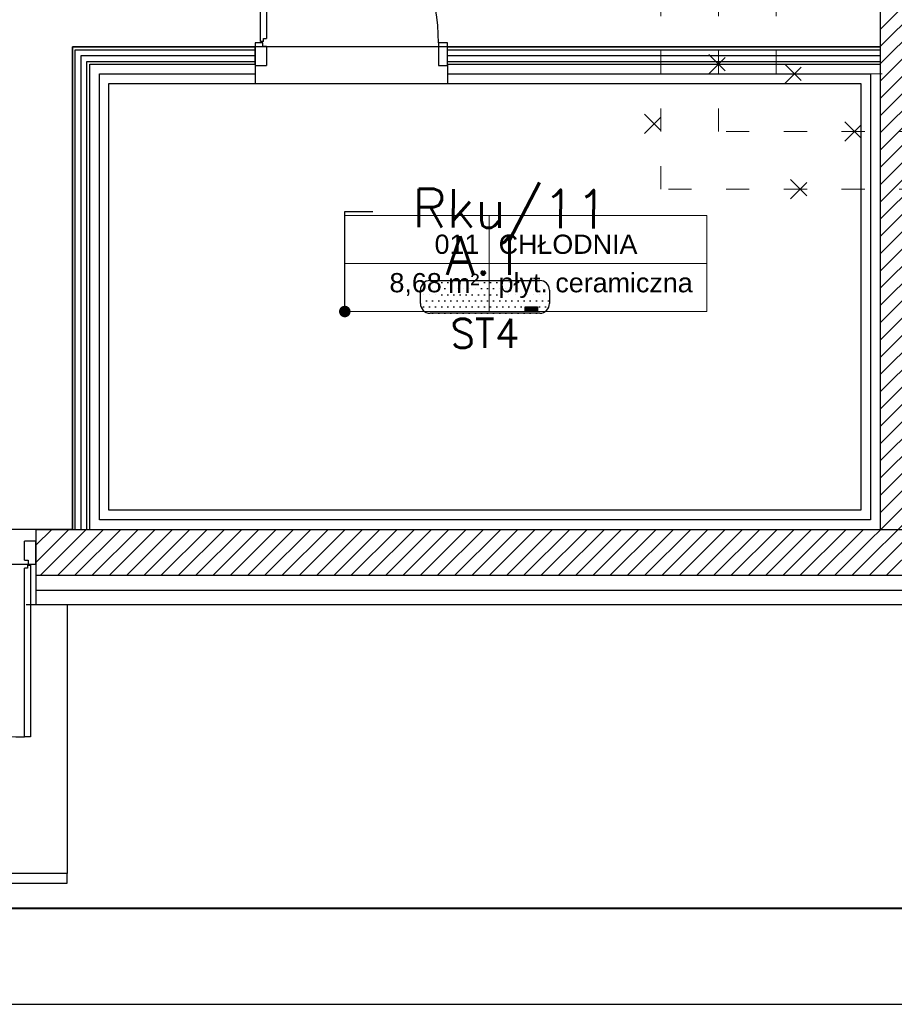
# Model space of a CAD drawing. Header units: millimetres. Extents: x 22250 to 51280, y -5012 to 7692.
# Tile 77 of 183: x 39065 to 39520, y 1531 to 2043. Entities that reach past the tile are written whole.
import ezdxf
from ezdxf import colors
from ezdxf.entities.mleader import LeaderData, LeaderLine
from ezdxf.enums import TextEntityAlignment as Align
from ezdxf.math import Vec2, Vec3

# ---------------------------------------------------------------- set-up
doc = ezdxf.new("R2010")
doc.units = ezdxf.units.MM
doc.linetypes.add('ACAD_ISO03W100', pattern=[30, 12, -18])
for name, color, linetype in [('_BI_LOGO', 140, 'Continuous'), ('_BI_OSW_OPIS', 140, 'Continuous'), ('_BI_OSW_OPRAWY', 140, 'Continuous'), ('E_podklad', 252, 'Continuous')]:
    doc.layers.add(name, color=color, linetype=linetype)
doc.layers.add('A_OPISY', color=40, linetype='Continuous', lineweight=9)
doc.layers.add('E_Obwody', color=3, linetype='Continuous', lineweight=13)
doc.styles.add('ARIAL', font='arial.ttf')
doc.styles.add('romans', font='romans.shx')
doc.styles.get("Standard").update_dxf_attribs({"font": 'arial.ttf'})
doc.linetypes.add('BATTING', pattern='A,0.0001,-0.1,[134,ltypeshp.shx,S=0.1,R=0,X=-0.1,Y=0],-0.2,[134,ltypeshp.shx,S=0.1,R=180,X=0.1,Y=0],-0.1', length=0.4001)

# ---------------------------------------------------------------- blocks, each defined once
blk = doc.blocks.new('*U219')
at = {"lineweight": 5}
for p, q in [((-75, -25), (-75, 25)), ((-75, 25), (0, 25)), ((0, 0), (0, 25)), ((0, 25), (113.29, 25)), ((113.29, 25), (113.29, -25)), ((-75, -25), (0, -25)), ((113.29, -25), (0, -25))]:
    blk.add_line(p, q, dxfattribs=at)
at = {"lineweight": 5, "ltscale": 18.5}
for p, q in [((0, 25), (0, -25)), ((-75, 0), (113.29, 0))]:
    blk.add_line(p, q, dxfattribs=at)
at = {"lineweight": 5, "ltscale": 18.5, "insert": (-5, -10.38), "char_height": 10, "attachment_point": 6, "style": 'ARIAL'}
blk.add_mtext('\\A1;m²', dxfattribs=at)
at = {"lineweight": 5, "style": 'ARIAL'}
blk.add_attdef('1NR', text='', height=10, dxfattribs=at).set_placement((-5, 5), align=Align.RIGHT)
blk.add_attdef('2POM', (5, 5), '', height=10, dxfattribs=at)
blk.add_attdef('4PL2', text='', height=10, dxfattribs=at).set_placement((-24.57, -5), align=Align.TOP_RIGHT)
blk.add_attdef('3POS', text='', height=10, dxfattribs=at).set_placement((5, -5), align=Align.TOP_LEFT)
blk = doc.blocks.new('_Dot')
at = {"color": 0, "linetype": 'ByBlock', "lineweight": -2}
blk.add_line((-0.5, 0), (-1, 0), dxfattribs=at)
at = {"color": 0, "linetype": 'ByBlock', "const_width": 0.5}
blk.add_lwpolyline([(-0.25, 0, 1), (0.25, 0, 1)], format="xyb", close=True, dxfattribs=at)
blk = doc.blocks.new('ROZBIÓRKI_DOM')
at = {"layer": 'A_OPISY', "color": 22, "linetype": 'ACAD_ISO03W100', "true_color": 0xe22908}
for p, q in [((19086.15, 7580.89), (19096.15, 7570.89)), ((19086.15, 7570.89), (19096.15, 7580.89)), ((19125.65, 7575.89), (19135.65, 7565.89)), ((19125.65, 7565.89), (19135.65, 7575.89)), ((19052.65, 7549.85), (19062.65, 7539.85)), ((19052.65, 7539.85), (19062.65, 7549.85)), ((19156.8, 7545.89), (19166.8, 7535.89)), ((19156.8, 7535.89), (19166.8, 7545.89)), ((19128.49, 7515.89), (19138.49, 7505.89)), ((19128.49, 7505.89), (19138.49, 7515.89))]:
    blk.add_line(p, q, dxfattribs=at)
for points in [[(19347.15, 7510.89), (19061.15, 7510.89), (19061.15, 7724.89)], [(19347.15, 7540.89), (19091.15, 7540.89), (19091.15, 7724.89)], [(19566.15, 7570.89), (19121.15, 7570.89), (19121.15, 7724.89)]]:
    blk.add_lwpolyline(points, dxfattribs=at)
blk = doc.blocks.new('*U967')
blk.add_lwpolyline([(-71, 0), (0, 0), (0, 42), (-71, 42)], close=True)
at = {"lineweight": 40}
blk.add_lwpolyline([(-68, 1), (-1, 1), (-1, 41), (-68, 41)], close=True, dxfattribs=at)
blk = doc.blocks.new('BI_LOGO')
at = {"layer": '_BI_LOGO', "linetype": 'Continuous'}
for p, q in [((0, 2.16), (6.37, 2.16)), ((0, 0), (0, 2.16)), ((6.37, 0), (0, 0)), ((0.17, 0.57), (0.17, 1.93)), ((0.17, 1.93), (0.75, 1.93)), ((0.76, 0.57), (0.17, 0.57)), ((0.45, 1.67), (0.82, 1.67)), ((0.45, 1.39), (0.45, 1.67)), ((0.82, 1.39), (0.45, 1.39)), ((0.45, 1.16), (0.84, 1.16)), ((0.45, 0.81), (0.45, 1.16)), ((0.84, 0.81), (0.45, 0.81)), ((0.75, 1.93), (0.8, 1.93)), ((0.81, 0.57), (0.76, 0.57)), ((0.8, 1.93), (0.84, 1.92)), ((0.86, 0.57), (0.81, 0.57)), ((0.82, 1.67), (0.85, 1.67)), ((0.85, 1.4), (0.82, 1.39)), ((0.84, 1.92), (0.89, 1.92)), ((0.84, 1.16), (0.87, 1.16)), ((0.87, 0.82), (0.84, 0.81)), ((0.85, 1.67), (0.88, 1.66)), ((0.88, 1.4), (0.85, 1.4)), ((0.9, 0.57), (0.86, 0.57)), ((0.87, 1.16), (0.9, 1.15)), ((0.9, 0.82), (0.87, 0.82)), ((0.88, 1.66), (0.9, 1.65)), ((0.9, 1.42), (0.88, 1.4)), ((0.89, 1.92), (0.93, 1.91)), ((0.9, 1.65), (0.92, 1.63)), ((0.92, 1.43), (0.9, 1.42)), ((0.9, 1.15), (0.92, 1.13)), ((0.93, 0.84), (0.9, 0.82)), ((0.94, 0.58), (0.9, 0.57)), ((0.92, 1.63), (0.94, 1.61)), ((0.94, 1.45), (0.92, 1.43)), ((0.92, 1.13), (0.95, 1.12)), ((0.93, 1.91), (0.97, 1.91)), ((0.95, 0.85), (0.93, 0.84)), ((0.94, 1.61), (0.95, 1.59)), ((0.95, 1.47), (0.94, 1.45)), ((0.98, 0.59), (0.94, 0.58)), ((0.95, 1.59), (0.96, 1.57)), ((0.96, 1.5), (0.95, 1.47)), ((0.95, 1.12), (0.96, 1.1)), ((0.96, 0.87), (0.95, 0.85)), ((0.96, 1.57), (0.96, 1.54)), ((0.96, 1.54), (0.96, 1.52)), ((0.96, 1.52), (0.96, 1.5)), ((0.96, 1.1), (0.98, 1.08)), ((0.98, 0.89), (0.96, 0.87)), ((0.97, 1.91), (1, 1.9)), ((0.98, 1.08), (0.99, 1.05)), ((0.99, 0.92), (0.98, 0.89)), ((1.04, 0.61), (0.98, 0.59)), ((0.99, 1.05), (0.99, 1.03)), ((0.99, 1.03), (1, 1)), ((1, 0.94), (0.99, 0.92)), ((1, 1.9), (1.06, 1.88)), ((1, 1), (1, 0.97)), ((1, 0.97), (1, 0.94)), ((1.09, 0.63), (1.04, 0.61)), ((1.06, 1.88), (1.1, 1.86)), ((1.11, 1.31), (1.08, 1.29)), ((1.08, 1.29), (1.13, 1.27)), ((1.14, 0.66), (1.09, 0.63)), ((1.1, 1.86), (1.14, 1.83)), ((1.13, 1.33), (1.11, 1.31)), ((1.16, 1.36), (1.13, 1.33)), ((1.13, 1.27), (1.17, 1.25)), ((1.14, 1.83), (1.18, 1.79)), ((1.18, 0.69), (1.14, 0.66)), ((1.18, 1.39), (1.16, 1.36)), ((1.17, 1.25), (1.2, 1.22)), ((1.18, 1.79), (1.2, 1.76)), ((1.2, 1.43), (1.18, 1.39)), ((1.22, 0.74), (1.18, 0.69)), ((1.2, 1.76), (1.22, 1.72)), ((1.22, 1.46), (1.2, 1.43)), ((1.2, 1.22), (1.23, 1.18)), ((1.22, 1.72), (1.23, 1.68)), ((1.23, 1.5), (1.22, 1.46)), ((1.25, 0.79), (1.22, 0.74)), ((1.23, 1.68), (1.24, 1.64)), ((1.24, 1.54), (1.23, 1.5)), ((1.23, 1.18), (1.25, 1.13)), ((1.24, 1.64), (1.24, 1.59)), ((1.24, 1.59), (1.24, 1.54)), ((1.25, 1.13), (1.27, 1.1)), ((1.26, 0.83), (1.25, 0.79)), ((1.27, 0.87), (1.26, 0.83)), ((1.27, 1.15), (1.28, 1.19)), ((1.27, 1.1), (1.27, 1.15)), ((1.27, 1.05), (1.27, 1.1)), ((1.27, 1.01), (1.27, 1.05)), ((1.27, 0.96), (1.27, 1.01)), ((1.28, 0.91), (1.27, 0.96)), ((1.28, 0.91), (1.27, 0.87)), ((1.28, 1.19), (1.29, 1.23)), ((1.29, 0.88), (1.28, 0.91)), ((1.29, 1.23), (1.3, 1.27)), ((1.3, 0.84), (1.29, 0.88)), ((1.3, 1.27), (1.32, 1.32)), ((1.31, 0.81), (1.3, 0.84)), ((1.33, 0.77), (1.31, 0.81)), ((1.32, 1.32), (1.35, 1.37)), ((1.35, 0.73), (1.33, 0.77)), ((1.35, 1.37), (1.37, 1.41)), ((1.38, 0.7), (1.35, 0.73)), ((1.37, 1.41), (1.4, 1.44)), ((1.4, 0.67), (1.38, 0.7)), ((1.4, 1.44), (1.44, 1.48)), ((1.43, 0.64), (1.4, 0.67)), ((1.47, 0.62), (1.43, 0.64)), ((1.44, 1.48), (1.48, 1.51)), ((1.5, 0.59), (1.47, 0.62)), ((1.48, 1.51), (1.52, 1.54)), ((1.54, 0.58), (1.5, 0.59)), ((1.52, 1.54), (1.56, 1.56)), ((2.18, 0.99), (1.53, 0.98)), ((1.53, 0.98), (1.54, 0.93)), ((1.54, 0.93), (1.56, 0.88)), ((1.58, 0.56), (1.54, 0.58)), ((1.56, 1.56), (1.6, 1.57)), ((1.57, 1.22), (1.56, 1.17)), ((1.56, 1.17), (1.93, 1.17)), ((1.56, 0.88), (1.58, 0.83)), ((1.58, 1.27), (1.57, 1.22)), ((1.61, 1.31), (1.58, 1.27)), ((1.58, 0.83), (1.6, 0.8)), ((1.62, 0.55), (1.58, 0.56)), ((1.6, 1.57), (1.65, 1.58)), ((1.6, 0.8), (1.64, 0.77)), ((1.65, 1.34), (1.61, 1.31)), ((1.66, 0.54), (1.62, 0.55)), ((1.64, 0.77), (1.68, 0.76)), ((1.65, 1.58), (1.7, 1.59)), ((1.7, 1.36), (1.65, 1.34)), ((1.71, 0.53), (1.66, 0.54)), ((1.68, 0.76), (1.73, 0.75)), ((1.7, 1.59), (1.75, 1.59)), ((1.75, 1.36), (1.7, 1.36)), ((1.75, 0.53), (1.71, 0.53)), ((1.73, 0.75), (1.77, 0.75)), ((1.75, 1.59), (1.8, 1.59)), ((1.79, 1.35), (1.75, 1.36)), ((1.8, 0.53), (1.75, 0.53)), ((1.77, 0.75), (1.8, 0.76)), ((1.83, 1.33), (1.79, 1.35)), ((1.8, 1.59), (1.85, 1.58)), ((1.8, 0.76), (1.83, 0.77)), ((1.85, 0.54), (1.8, 0.53)), ((1.87, 1.3), (1.83, 1.33)), ((1.83, 0.77), (1.86, 0.79)), ((1.85, 1.58), (1.89, 1.57)), ((1.9, 0.55), (1.85, 0.54)), ((1.86, 0.79), (1.88, 0.81)), ((1.9, 1.26), (1.87, 1.3)), ((1.88, 0.81), (1.89, 0.83)), ((1.89, 1.57), (1.93, 1.56)), ((1.89, 0.83), (1.9, 0.86)), ((1.92, 1.22), (1.9, 1.26)), ((1.9, 0.86), (2.2, 0.86)), ((1.95, 0.56), (1.9, 0.55)), ((1.93, 1.17), (1.92, 1.22)), ((1.93, 1.56), (1.97, 1.54)), ((1.99, 0.59), (1.95, 0.56)), ((1.97, 1.54), (2.01, 1.51)), ((2.04, 0.61), (1.99, 0.59)), ((2.01, 1.51), (2.05, 1.49)), ((2.08, 0.64), (2.04, 0.61)), ((2.05, 1.49), (2.08, 1.45)), ((2.08, 1.45), (2.11, 1.42)), ((2.11, 0.68), (2.08, 0.64)), ((2.11, 1.42), (2.13, 1.38)), ((2.14, 0.72), (2.11, 0.68)), ((2.13, 1.38), (2.15, 1.34)), ((2.17, 0.76), (2.14, 0.72)), ((2.15, 1.34), (2.18, 1.29)), ((2.17, 1.06), (2.18, 1.11)), ((2.18, 0.99), (2.17, 1.06)), ((2.18, 0.8), (2.17, 0.76)), ((2.18, 1.29), (2.19, 1.25)), ((2.18, 1.15), (2.19, 1.19)), ((2.18, 1.11), (2.18, 1.15)), ((2.18, 0.96), (2.18, 0.99)), ((2.19, 0.91), (2.18, 0.96)), ((2.2, 0.86), (2.18, 0.8)), ((2.19, 1.24), (2.2, 1.28)), ((2.19, 1.25), (2.19, 1.24)), ((2.19, 1.19), (2.19, 1.24)), ((2.21, 0.86), (2.19, 0.91)), ((2.19, 0.46), (2.48, 0.46)), ((2.2, 0.4), (2.19, 0.46)), ((2.2, 1.28), (2.22, 1.32)), ((2.21, 0.36), (2.2, 0.4)), ((2.22, 0.81), (2.21, 0.86)), ((2.22, 0.33), (2.21, 0.36)), ((2.22, 1.32), (2.23, 1.37)), ((2.24, 0.77), (2.22, 0.81)), ((2.24, 0.32), (2.22, 0.33)), ((2.23, 1.37), (2.26, 1.41)), ((2.27, 0.73), (2.24, 0.77)), ((2.26, 0.29), (2.24, 0.32)), ((2.26, 1.41), (2.28, 1.45)), ((2.29, 0.26), (2.26, 0.29)), ((2.29, 0.7), (2.27, 0.73)), ((2.28, 1.45), (2.31, 1.48)), ((2.32, 0.66), (2.29, 0.7)), ((2.33, 0.23), (2.29, 0.26)), ((2.31, 1.48), (2.35, 1.51)), ((2.36, 0.63), (2.32, 0.66)), ((2.38, 0.21), (2.33, 0.23)), ((2.35, 1.51), (2.38, 1.54)), ((2.39, 0.61), (2.36, 0.63)), ((2.38, 1.54), (2.43, 1.56)), ((2.43, 0.18), (2.38, 0.21)), ((2.43, 0.59), (2.39, 0.61)), ((2.43, 1.56), (2.47, 1.57)), ((2.48, 0.58), (2.43, 0.59)), ((2.46, 0.17), (2.43, 0.18)), ((2.43, 0.18), (2.43, 0.18)), ((2.46, 1.15), (2.45, 1.1)), ((2.45, 1.1), (2.45, 1.05)), ((2.45, 1.05), (2.45, 1)), ((2.45, 1), (2.46, 0.96)), ((2.47, 1.19), (2.46, 1.15)), ((2.46, 0.96), (2.47, 0.92)), ((2.5, 0.16), (2.46, 0.17)), ((2.47, 1.57), (2.52, 1.58)), ((2.48, 1.22), (2.47, 1.19)), ((2.47, 0.92), (2.49, 0.88)), ((2.49, 1.26), (2.48, 1.22)), ((2.52, 0.57), (2.48, 0.58)), ((2.48, 0.46), (2.49, 0.43)), ((2.51, 1.28), (2.49, 1.26)), ((2.49, 0.88), (2.51, 0.85)), ((2.49, 0.43), (2.52, 0.41)), ((2.55, 0.16), (2.5, 0.16)), ((2.53, 1.31), (2.51, 1.28)), ((2.51, 0.85), (2.54, 0.83)), ((2.52, 1.58), (2.58, 1.58)), ((2.57, 0.57), (2.52, 0.57)), ((2.52, 0.41), (2.54, 0.38)), ((2.56, 1.32), (2.53, 1.31)), ((2.54, 0.83), (2.57, 0.8)), ((2.54, 0.38), (2.57, 0.37)), ((2.59, 0.16), (2.55, 0.16)), ((2.59, 1.34), (2.56, 1.32)), ((2.57, 0.8), (2.61, 0.79)), ((2.61, 0.57), (2.57, 0.57)), ((2.57, 0.37), (2.62, 0.37)), ((2.58, 1.58), (2.64, 1.58)), ((2.62, 1.34), (2.59, 1.34)), ((2.64, 0.15), (2.59, 0.16)), ((2.61, 0.79), (2.65, 0.79)), ((2.65, 0.57), (2.61, 0.57)), ((2.65, 1.35), (2.62, 1.34)), ((2.62, 0.37), (2.66, 0.37)), ((2.64, 1.58), (2.7, 1.57)), ((2.69, 0.15), (2.64, 0.15)), ((2.71, 1.34), (2.65, 1.35)), ((2.65, 0.79), (2.71, 0.79)), ((2.69, 0.58), (2.65, 0.57)), ((2.66, 0.37), (2.7, 0.37)), ((2.73, 0.59), (2.69, 0.58)), ((2.74, 0.16), (2.69, 0.15)), ((2.7, 1.57), (2.75, 1.55)), ((2.7, 0.37), (2.74, 0.38)), ((2.75, 1.33), (2.71, 1.34)), ((2.71, 0.79), (2.75, 0.81)), ((2.77, 0.6), (2.73, 0.59)), ((2.74, 0.38), (2.77, 0.39)), ((2.78, 0.16), (2.74, 0.16)), ((2.75, 1.55), (2.79, 1.52)), ((2.79, 1.3), (2.75, 1.33)), ((2.75, 0.81), (2.79, 0.83)), ((2.8, 0.62), (2.77, 0.6)), ((2.77, 0.39), (2.8, 0.41)), ((2.83, 0.17), (2.78, 0.16)), ((2.79, 1.52), (2.83, 1.49)), ((2.82, 1.27), (2.79, 1.3)), ((2.79, 0.83), (2.82, 0.87)), ((2.83, 0.64), (2.8, 0.62)), ((2.8, 0.41), (2.83, 0.43)), ((2.84, 1.22), (2.82, 1.27)), ((2.82, 0.87), (2.84, 0.91)), ((2.83, 1.49), (2.86, 1.44)), ((2.86, 0.67), (2.83, 0.64)), ((2.83, 0.43), (2.84, 0.46)), ((2.87, 0.18), (2.83, 0.17)), ((2.86, 1.17), (2.84, 1.22)), ((2.84, 0.91), (2.86, 0.96)), ((2.84, 0.46), (2.85, 0.5)), ((2.85, 0.5), (2.86, 0.54)), ((2.86, 1.44), (2.86, 1.56)), ((2.86, 1.56), (3.13, 1.56)), ((2.87, 1.12), (2.86, 1.17)), ((2.86, 0.96), (2.87, 1.01)), ((2.86, 0.58), (2.86, 0.67)), ((2.86, 0.54), (2.86, 0.58)), ((2.87, 1.06), (2.87, 1.12)), ((2.87, 1.01), (2.87, 1.06)), ((2.9, 0.19), (2.87, 0.18)), ((2.94, 0.2), (2.9, 0.19)), ((2.98, 0.23), (2.94, 0.2)), ((3.02, 0.26), (2.98, 0.23)), ((3.04, 0.29), (3.02, 0.26)), ((3.07, 0.33), (3.04, 0.29)), ((3.09, 0.38), (3.07, 0.33)), ((3.11, 0.43), (3.09, 0.38)), ((3.13, 0.49), (3.11, 0.43)), ((3.13, 1.56), (3.13, 0.72)), ((3.13, 0.72), (3.13, 0.67)), ((3.13, 0.67), (3.13, 0.62)), ((3.13, 0.62), (3.13, 0.58)), ((3.13, 0.58), (3.13, 0.53)), ((3.13, 0.53), (3.13, 0.49)), ((3.22, 0.55), (3.22, 1.9)), ((3.22, 1.9), (3.5, 1.9)), ((3.5, 0.55), (3.22, 0.55)), ((3.5, 1.9), (3.5, 1.46)), ((3.5, 1.46), (3.51, 1.49)), ((3.51, 1.22), (3.5, 1.18)), ((3.5, 1.18), (3.5, 1.13)), ((3.5, 1.13), (3.5, 1.08)), ((3.5, 1.08), (3.5, 0.55)), ((3.51, 1.49), (3.54, 1.51)), ((3.52, 1.25), (3.51, 1.22)), ((3.54, 1.28), (3.52, 1.25)), ((3.54, 1.51), (3.57, 1.53)), ((3.55, 1.3), (3.54, 1.28)), ((3.59, 1.33), (3.55, 1.3)), ((3.57, 1.53), (3.6, 1.55)), ((3.65, 1.35), (3.59, 1.33)), ((3.6, 1.55), (3.64, 1.56)), ((3.64, 1.56), (3.69, 1.58)), ((3.7, 1.36), (3.65, 1.35)), ((3.69, 1.58), (3.73, 1.58)), ((3.74, 1.35), (3.7, 1.36)), ((3.73, 1.58), (3.77, 1.59)), ((3.77, 1.33), (3.74, 1.35)), ((3.77, 1.59), (3.81, 1.59)), ((3.8, 1.31), (3.77, 1.33)), ((3.82, 1.29), (3.8, 1.31)), ((3.81, 1.59), (3.86, 1.58)), ((3.83, 1.26), (3.82, 1.29)), ((3.84, 1.23), (3.83, 1.26)), ((3.85, 1.19), (3.84, 1.23)), ((3.85, 1.15), (3.85, 1.19)), ((3.85, 1.1), (3.85, 1.15)), ((3.85, 0.56), (3.85, 1.1)), ((4.13, 0.56), (3.85, 0.56)), ((3.86, 1.58), (3.9, 1.57)), ((3.9, 1.57), (3.94, 1.56)), ((3.94, 1.56), (3.98, 1.54)), ((3.98, 1.54), (4.01, 1.51)), ((4.01, 1.51), (4.04, 1.48)), ((4.04, 1.48), (4.07, 1.45)), ((4.07, 1.45), (4.09, 1.41)), ((4.09, 1.41), (4.11, 1.36)), ((4.11, 1.36), (4.12, 1.31)), ((4.12, 1.31), (4.12, 1.27)), ((4.12, 1.27), (4.13, 1.22)), ((4.13, 1.22), (4.13, 1.17)), ((4.13, 1.17), (4.13, 0.56)), ((4.14, 1.14), (4.15, 1.18)), ((4.14, 1.09), (4.14, 1.14)), ((4.14, 1.05), (4.14, 1.09)), ((4.14, 1), (4.14, 1.05)), ((4.14, 0.96), (4.14, 1)), ((4.15, 0.92), (4.14, 0.96)), ((4.15, 1.18), (4.16, 1.23)), ((4.16, 0.88), (4.15, 0.92)), ((4.16, 1.23), (4.17, 1.27)), ((4.17, 0.84), (4.16, 0.88)), ((4.17, 1.27), (4.19, 1.32)), ((4.18, 0.8), (4.17, 0.84)), ((4.2, 0.77), (4.18, 0.8)), ((4.19, 1.32), (4.22, 1.36)), ((4.22, 0.73), (4.2, 0.77)), ((4.22, 1.36), (4.24, 1.4)), ((4.25, 0.69), (4.22, 0.73)), ((4.24, 1.4), (4.28, 1.44)), ((4.28, 0.66), (4.25, 0.69)), ((4.28, 1.44), (4.31, 1.47)), ((4.31, 0.64), (4.28, 0.66)), ((4.31, 1.47), (4.35, 1.5)), ((4.34, 0.61), (4.31, 0.64)), ((4.38, 0.59), (4.34, 0.61)), ((4.35, 1.5), (4.39, 1.53)), ((4.41, 0.57), (4.38, 0.59)), ((4.39, 1.53), (4.43, 1.55)), ((5.09, 0.98), (4.41, 0.97)), ((4.41, 0.97), (4.41, 0.93)), ((4.41, 0.93), (4.43, 0.87)), ((4.45, 0.55), (4.41, 0.57)), ((4.43, 1.55), (4.47, 1.57)), ((4.44, 1.22), (4.43, 1.16)), ((4.43, 1.16), (4.79, 1.16)), ((4.43, 0.87), (4.45, 0.83)), ((4.46, 1.27), (4.44, 1.22)), ((4.45, 0.83), (4.48, 0.79)), ((4.49, 0.54), (4.45, 0.55)), ((4.49, 1.32), (4.46, 1.27)), ((4.47, 1.57), (4.52, 1.58)), ((4.48, 0.79), (4.51, 0.77)), ((4.52, 1.34), (4.49, 1.32)), ((4.54, 0.53), (4.49, 0.54)), ((4.51, 0.77), (4.56, 0.75)), ((4.52, 1.58), (4.57, 1.58)), ((4.57, 1.35), (4.52, 1.34)), ((4.58, 0.53), (4.54, 0.53)), ((4.56, 0.75), (4.6, 0.75)), ((4.57, 1.58), (4.62, 1.59)), ((4.63, 1.36), (4.57, 1.35)), ((4.62, 0.53), (4.58, 0.53)), ((4.6, 0.75), (4.64, 0.75)), ((4.62, 1.59), (4.67, 1.58)), ((4.67, 0.53), (4.62, 0.53)), ((4.67, 1.35), (4.63, 1.36)), ((4.64, 0.75), (4.67, 0.75)), ((4.67, 1.58), (4.72, 1.58)), ((4.71, 1.33), (4.67, 1.35)), ((4.67, 0.75), (4.7, 0.76)), ((4.72, 0.54), (4.67, 0.53)), ((4.7, 0.76), (4.73, 0.78)), ((4.74, 1.3), (4.71, 1.33)), ((4.72, 1.58), (4.76, 1.57)), ((4.77, 0.54), (4.72, 0.54)), ((4.73, 0.78), (4.75, 0.8)), ((4.77, 1.26), (4.74, 1.3)), ((4.75, 0.8), (4.77, 0.83)), ((4.76, 1.57), (4.8, 1.55)), ((4.79, 1.21), (4.77, 1.26)), ((4.77, 0.83), (4.78, 0.86)), ((4.82, 0.56), (4.77, 0.54)), ((4.78, 0.86), (5.07, 0.85)), ((4.79, 1.16), (4.79, 1.21)), ((4.8, 1.55), (4.85, 1.53)), ((4.87, 0.58), (4.82, 0.56)), ((4.85, 1.53), (4.88, 1.51)), ((4.91, 0.61), (4.87, 0.58)), ((4.88, 1.51), (4.92, 1.48)), ((4.95, 0.64), (4.91, 0.61)), ((4.92, 1.48), (4.95, 1.45)), ((4.95, 1.45), (4.98, 1.41)), ((4.98, 0.67), (4.95, 0.64)), ((4.98, 1.41), (5, 1.37)), ((5.01, 0.71), (4.98, 0.67)), ((5, 1.37), (5.03, 1.33)), ((5.04, 0.75), (5.01, 0.71)), ((5.03, 1.33), (5.05, 1.29)), ((5.06, 0.8), (5.04, 0.75)), ((5.05, 1.29), (5.06, 1.25)), ((5.06, 1.25), (5.07, 1.21)), ((5.07, 0.85), (5.06, 0.8)), ((5.07, 1.21), (5.08, 1.17)), ((5.08, 1.17), (5.08, 1.12)), ((5.08, 1.12), (5.09, 1.08)), ((5.09, 1.08), (5.09, 1.03)), ((5.09, 1.03), (5.09, 0.98)), ((5.1, 0.55), (5.1, 1.91)), ((5.1, 1.91), (5.37, 1.91)), ((5.37, 0.55), (5.1, 0.55)), ((5.37, 1.91), (5.37, 0.55)), ((5.47, 0.54), (5.47, 1.9)), ((5.47, 1.9), (5.74, 1.9)), ((5.74, 0.54), (5.47, 0.54)), ((5.74, 1.9), (5.74, 0.54)), ((5.84, 1.65), (5.84, 1.91)), ((5.84, 1.91), (6.11, 1.91)), ((6.11, 1.65), (5.84, 1.65)), ((5.84, 0.55), (5.84, 1.55)), ((5.84, 1.55), (6.11, 1.55)), ((6.11, 0.55), (5.84, 0.55)), ((6.11, 1.91), (6.11, 1.65)), ((6.11, 1.55), (6.11, 0.55)), ((6.37, 2.16), (6.37, 0))]:
    blk.add_line(p, q, dxfattribs=at)
blk = doc.blocks.new('A.1 ST4')
at = {"layer": '_BI_OSW_OPRAWY'}
h = blk.add_hatch(dxfattribs=at)
h.set_pattern_fill('DOTS', color=256, scale=2)
h.set_pattern_definition([(0, (-2345.8168, -6450), (1.5875, 3.175), [0, -3.175])])
h.paths.add_polyline_path([(33.55, 3.5, 0.414214), (28.55, 8.5), (-28.55, 8.5, 0.414214), (-33.55, 3.5), (-33.55, -3.5, 0.414214), (-28.55, -8.5), (28.55, -8.5, 0.414214), (33.55, -3.5)])
h.paths.add_polyline_path([(20.95, -5.12), (27.31, -5.12), (27.31, -7.27), (20.95, -7.27)], flags=16)
h.paths.add_polyline_path([(22.37, -6.1), (22.3, -6.08), (22.3, -6.1)], flags=0)
h.paths.add_polyline_path([(21.79, -6.11), (22.02, -6.14), (22.03, -6.11)], flags=0)
h.paths.add_polyline_path([(22.08, -5.94), (22.1, -5.91), (21.88, -5.66), (22.06, -5.96)], flags=0)
h.paths.add_polyline_path([(22.16, -5.55), (22.14, -5.51), (22.12, -5.48), (22.09, -5.45), (22.05, -5.42), (22, -5.39), (21.95, -5.37), (21.91, -5.36), (21.87, -5.36), (21.83, -5.35), (21.79, -5.35), (21.74, -5.34), (21.7, -5.34), (21.4, -5.34), (21.4, -5.6), (21.76, -5.6), (22.13, -5.63), (21.94, -5.78), (22.14, -6.04), (22.27, -5.9)], flags=0)
h.paths.add_polyline_path([(21.12, -5.34), (21.12, -6.46), (21.4, -6.46), (21.4, -6.11)], flags=0)
h.paths.add_polyline_path([(23.06, -6.29), (22.85, -6.01), (22.97, -6.29)], flags=0)
h.paths.add_polyline_path([(23.07, -6.41), (23.07, -6.38), (23.02, -6.4), (23.03, -6.41)], flags=0)
h.paths.add_polyline_path([(22.6, -5.93), (22.64, -5.92), (23.02, -5.87), (23.06, -5.86), (23.05, -5.85), (23.03, -5.82), (22.99, -5.79), (22.96, -5.76), (22.92, -5.73), (22.88, -5.72), (22.84, -5.7), (22.79, -5.69), (22.76, -5.68), (22.56, -5.96)], flags=0)
h.paths.add_polyline_path([(22.5, -6.39), (22.53, -6.44), (22.55, -6.48), (22.58, -6.5), (22.63, -6.51), (22.68, -6.52), (22.72, -6.52), (23.08, -6.45), (23.1, -6.32), (22.53, -6.64), (22.49, -6.34)], flags=0)
h.paths.add_polyline_path([(23.58, -5.69), (23.81, -5.72), (23.81, -5.64), (23.47, -5.69), (23.52, -5.69)], flags=0)
h.paths.add_polyline_path([(25.15, -5.79), (25.1, -6.09), (25.17, -5.8)], flags=0)
h.paths.add_polyline_path([(25.35, -6.3), (25.36, -6.35), (25.38, -6.4), (25.38, -6.41), (25.78, -6.41), (25.76, -6.29)], flags=0)
h.paths.add_polyline_path([(26.05, -6.11), (26.03, -6.11), (26.05, -6.34)], flags=0)
h.paths.add_polyline_path([(25.08, -6.59), (25.09, -6.6), (25.08, -5.96)], flags=0)
h.paths.add_polyline_path([(26.32, -5.37), (26.69, -5.37), (26.78, -5.37), (26.78, -5.36), (27.06, -5.36), (27.06, -5.62), (27.06, -5.72), (27.06, -5.72), (27.06, -6.72), (26.79, -6.72), (26.69, -6.72), (26.69, -6.73), (26.32, -6.73)], flags=0)
h.paths.add_polyline_path([(21.71, -6.71), (21.76, -6.7), (21.8, -6.7), (21.85, -6.7), (21.89, -6.69), (21.93, -6.68), (21.98, -6.67), (22.04, -6.64), (22.09, -6.61), (22.13, -6.58), (22.16, -6.54), (22.24, -6.41), (22.22, -6.37), (22.19, -6.58), (22.22, -6.59), (22.21, -6.17), (22.14, -5.95), (22.46, -5.74), (22.5, -5.72), (22.55, -5.7), (22.93, -5.61), (23.14, -6.01), (23.15, -5.99), (23.16, -5.95), (23.18, -5.91), (23.35, -5.58), (23.68, -5.71), (24.16, -5.71), (24.16, -5.37), (24.44, -5.37), (24.44, -5.65), (25.07, -5.71), (25.07, -5.83), (25.51, -5.67), (25.5, -5.69), (25.84, -5.64), (25.97, -5.94), (25.95, -5.9), (25.93, -5.86), (25.9, -5.82), (25.87, -5.79), (25.83, -5.76), (25.79, -5.74), (25.75, -5.72), (25.71, -5.71), (25.66, -5.69), (25.62, -5.69), (25.6, -5.69), (25.6, -5.7), (25.72, -6.01), (25.69, -5.97), (25.65, -5.94), (25.61, -5.92), (25.57, -5.92), (25.52, -5.92), (25.47, -5.93), (25.22, -6.1), (25.02, -5.83), (25.05, -5.88), (25.4, -5.71), (25.84, -6.11), (25.6, -6.74), (25.62, -6.74), (25.67, -6.74), (25.72, -6.73), (25.77, -6.71), (25.81, -6.69), (25.86, -6.67), (25.9, -6.64), (25.93, -6.6), (25.96, -6.56), (25.98, -6.52), (26, -6.47), (26.11, -6.09), (25.93, -5.86), (26.13, -6.17), (25.89, -6.76), (25.21, -6.73), (25.2, -6.72), (24.8, -6.72), (24.8, -6.17), (24.8, -6.12), (24.79, -6.08), (24.79, -6.04), (24.78, -6.01), (24.76, -5.98), (24.74, -5.96), (24.72, -5.94), (24.68, -5.93), (24.64, -5.92), (24.59, -5.92), (24.54, -5.95), (24.5, -5.97), (24.48, -5.99), (24.46, -6.02), (24.45, -6.06), (24.45, -6.09), (24.44, -6.14), (24.44, -6.19), (24.44, -6.72), (24.2, -6.72), (23.87, -7.14), (23.49, -7.11), (23.45, -7.11), (23.41, -7.1), (23.37, -7.09), (23.32, -7.07), (23.28, -7.04), (22.98, -6.82), (23.01, -6.75), (22.99, -6.75), (23.04, -6.8), (23.06, -6.72), (22.37, -6.75), (22.3, -6.58), (21.84, -6.71)], flags=0)
h.paths.add_polyline_path([(23.14, -6.02), (23.2, -6.26), (23.25, -6.3), (23.26, -6.28), (23.12, -5.98)], flags=0)
h.paths.add_polyline_path([(22.12, -6.23), (22.27, -6.5), (22.11, -6.17), (22.29, -5.91)], flags=0)
h.paths.add_polyline_path([(23.53, -5.72), (23.77, -6.01), (23.79, -6.05), (23.8, -6.1), (23.81, -6.15), (23.82, -6.21), (23.81, -6.27), (23.81, -6.31), (23.81, -6.77), (23.17, -6.65), (23.13, -6.32), (23.14, -6.37), (23.15, -6.41), (23.22, -6.6), (23.42, -6.81), (23.42, -6.81), (23.66, -6.7), (23.65, -6.69), (23.61, -6.7), (23.76, -6.41), (23.73, -6.44), (23.46, -6.62), (23.4, -6.27), (23.4, -6.23), (23.4, -6.17), (23.41, -6.13), (23.41, -6.08)], flags=0)
h.paths.add_polyline_path([(23.65, -6.48), (23.84, -6.42), (23.76, -7.11), (23.77, -7.1), (23.81, -7.09), (23.85, -7.08), (23.89, -7.07), (23.93, -7.04), (24.08, -6.91), (24.08, -6.66), (24.08, -6.81), (24.08, -6.71), (24.06, -7.08), (23.6, -7.13), (23.27, -6.52)], flags=0)
h.paths.add_polyline_path([(24.67, -5.69), (25.02, -5.65), (25.07, -6), (25.1, -6.37), (25.17, -6.7), (25.48, -6.74), (25.14, -6.67), (25.1, -6.36), (25.1, -6.37), (25.07, -6), (25.06, -5.96), (25.06, -5.91), (24.95, -5.61), (24.63, -5.7)], flags=0)
h.paths.add_polyline_path([(25.16, -5.91), (24.99, -6.24), (25.15, -6.51), (24.99, -6.18)], flags=0)
for p, q in [((-28.55, 8.5), (28.55, 8.5)), ((-33.55, -3.5), (-33.55, 3.5)), ((33.55, 3.5), (33.55, -3.5)), ((28.55, -8.5), (-28.55, -8.5))]:
    blk.add_line(p, q, dxfattribs=at)
for centre, start, end in [((-28.55, 3.5), 90, 180), ((28.55, 3.5), 0, 90), ((-28.55, -3.5), 180, 270), ((28.55, -3.5), 270, 0)]:
    blk.add_arc(centre, 5, start, end, dxfattribs=at)
blk.add_blockref('BI_LOGO', (20.95, -7.27), dxfattribs=at)
at = {"layer": '_BI_OSW_OPIS', "style": 'romans'}
blk.add_attdef('A.1', text='', height=20, dxfattribs=at).set_placement((0, 11.5), align=Align.CENTER)
blk.add_attdef('ST4', text='', height=15, dxfattribs=at).set_placement((0, -11.5), align=Align.TOP_CENTER)

msp = doc.modelspace()

# ---------------------------------------------------------------- hatches: boundary and pattern name
at = {"layer": 'E_podklad', "ltscale": 2}
h = msp.add_hatch(dxfattribs=at)
h.set_pattern_fill('ANSI31', color=256, scale=2)
h.set_pattern_definition([(45, (21569.699, -18526.9925), (-4.490128, 4.490128), [])])
h.paths.add_polyline_path([(39536.73, 2166.13), (39512.73, 2166.13), (39512.73, 1778.13), (39536.73, 1778.13)])
h.paths.add_polyline_path([(39073.73, 1778.13), (39073.73, 1754.13), (39202.96, 1754.13), (39202.96, 1778.13)])
h.paths.add_polyline_path([(38838.73, 1778.13), (38838.73, 1754.13), (38973.73, 1754.13), (38973.73, 1778.13)])
h.paths.add_polyline_path([(38952.73, 1924.13), (38928.73, 1924.13), (38928.73, 1778.13), (38952.73, 1778.13)])
h.paths.add_polyline_path([(38952.73, 2024.13), (38952.73, 2044.13), (38928.73, 2044.13), (38928.73, 2024.13)])
h.paths.add_polyline_path([(38952.73, 2166.13), (38928.73, 2166.13), (38928.73, 2144.13), (38952.73, 2144.13)])
h.paths.add_polyline_path([(38623.73, 2007.13), (38599.73, 2007.13), (38599.73, 1754.13), (38688.73, 1754.13), (38688.73, 1762.13), (38688.73, 1778.13), (38623.73, 1778.13)])
h.paths.add_polyline_path([(39663.73, 1754.13), (39663.73, 1778.13), (39202.96, 1778.13), (39202.96, 1754.13)])
h.paths.add_polyline_path([(39813.73, 1778.13), (39813.73, 1754.13), (39927.73, 1754.13), (39927.73, 1994.13), (39927.73, 2012.13), (39903.73, 2012.13), (39903.73, 1994.13), (39903.73, 1778.13)])

# ---------------------------------------------------------------- linework, layer by layer
for p, q in [((39512.73, 2166.13), (39512.73, 1778.13)), ((39187.73, 2020.13), (39187.73, 2029.13)), ((39287.73, 2029.13), (39512.73, 2029.13)), ((39512.73, 2029.13), (39512.73, 2020.13)), ((39287.73, 2027.63), (39512.73, 2027.63)), ((39187.73, 2020.13), (39187.73, 2010.13)), ((39287.73, 2021.63), (39512.73, 2021.63)), ((39287.73, 2020.13), (39512.73, 2020.13)), ((39287.73, 2020.13), (39287.73, 2010.13)), ((39073.73, 1778.13), (39073.73, 1754.13)), ((38973.73, 1760.17), (39073.73, 1760.17)), ((39073.73, 1754.13), (39073.73, 1739.13)), ((39089.93, 1739.13), (39089.93, 1599.13)), ((39089.93, 1599.13), (38889.93, 1599.13)), ((39089.93, 1594.13), (39089.93, 1599.13)), ((38769.93, 1594.13), (39089.93, 1594.13))]:
    msp.add_line(p, q, dxfattribs=at)
at = {"layer": 'E_podklad', "color": 144, "true_color": 0x007cb0}
for p, q in [((39192.12, 2031.92), (39192.12, 2033.47)), ((39192.12, 2033.47), (39193.66, 2033.47)), ((39191.7, 2029.36), (39191.7, 2031.34)), ((39193.69, 2029.36), (39191.7, 2029.36)), ((39067.76, 1762.16), (39069.75, 1762.16)), ((39069.75, 1762.16), (39069.75, 1760.17)), ((39069.33, 1758.05), (39067.79, 1758.05)), ((39069.33, 1759.59), (39069.33, 1758.05))]:
    msp.add_line(p, q, dxfattribs=at)
at = {"layer": 'E_podklad', "linetype": 'BATTING', "ltscale": 7}
msp.add_line((39287.73, 2024.63), (39512.73, 2024.63), dxfattribs=at)
at = {"layer": 'E_podklad', "ltscale": 2}
for points in [[(38952.73, 2169.13), (39512.73, 2169.13), (39512.73, 2029.13), (39092.73, 2029.13), (39092.73, 1778.13), (38952.73, 1778.13), (38952.73, 2169.13)], [(39092.73, 1778.13), (39092.73, 2029.13), (39187.73, 2029.13)], [(39094.23, 1778.13), (39094.23, 2027.63), (39187.73, 2027.63)], [(39100.23, 1778.13), (39100.23, 2021.63), (39187.73, 2021.63)], [(39101.73, 1778.13), (39101.73, 2020.13), (39187.73, 2020.13)], [(39287.73, 2010.13), (39502.73, 2010.13), (39502.73, 1788.13), (39111.73, 1788.13), (39111.73, 2010.13), (39187.73, 2010.13)], [(39073.73, 1778.13), (39663.73, 1778.13)], [(39663.73, 1754.13), (39073.73, 1754.13)], [(39068.73, 1739.13), (39668.73, 1739.13)]]:
    msp.add_lwpolyline(points, dxfattribs=at)
at = {"layer": 'E_podklad', "color": 144, "true_color": 0x007cb0}
for points in [[(39190.57, 2031.92), (39190.57, 2121.32), (39193.66, 2121.32), (39193.66, 2033.47)], [(39191.7, 2031.34), (39187.73, 2031.34), (39187.73, 2019.42), (39193.69, 2019.42)], [(39192.12, 2031.92), (39190.57, 2031.92)], [(39067.76, 1762.16), (39067.76, 1772.09)], [(39069.75, 1760.17), (39073.73, 1760.17), (39073.73, 1772.09), (39067.76, 1772.09)], [(39070.88, 1759.59), (39070.88, 1670.19), (39067.79, 1670.19), (39067.79, 1758.05)], [(39069.33, 1759.59), (39070.88, 1759.59)]]:
    msp.add_lwpolyline(points, dxfattribs=at)
at = {"layer": 'E_podklad', "color": 144}
for points in [[(39193.69, 2029.36), (39193.69, 2019.42)], [(39287.73, 2019.42), (39287.73, 2031.34), (39283.09, 2031.34), (39283.09, 2019.42), (39287.73, 2019.42)]]:
    msp.add_lwpolyline(points, dxfattribs=at)
at = {"layer": 'E_podklad', "linetype": 'BATTING', "ltscale": 7}
msp.add_lwpolyline([(39097.23, 1778.13), (39097.23, 2024.63), (39187.73, 2024.63)], dxfattribs=at)
at = {"layer": 'E_podklad', "linetype": 'BATTING', "ltscale": 12}
msp.add_lwpolyline([(39287.73, 2015.13), (39507.73, 2015.13), (39507.73, 1783.13), (39106.73, 1783.13), (39106.73, 2015.13), (39187.73, 2015.13)], dxfattribs=at)
at = {"layer": 'E_podklad', "ltscale": 2}
msp.add_lwpolyline([(39502.73, 1788.13), (39111.73, 1788.13), (39111.73, 2010.13), (39502.73, 2010.13)], close=True, dxfattribs=at)
at = {"layer": 'E_podklad', "linetype": 'BATTING', "ltscale": 18}
msp.add_lwpolyline([(39073.73, 1746.63), (39668.73, 1746.63)], dxfattribs=at)
at = {"layer": 'E_podklad', "color": 144, "true_color": 0x007cb0}
for centre, start, end in [((39193.66, 2031.9), 359.6452, 90.0011), ((39067.79, 1759.62), 179.6452, 270.0011)]:
    msp.add_arc(centre, 89.43, start, end, dxfattribs=at)

# ---------------------------------------------------------------- block references
at = {"xscale": 50, "yscale": 50, "zscale": 50}
msp.add_blockref('*U967', (41041.35, 1531.14), dxfattribs=at)
at = {"layer": '_BI_OSW_OPRAWY'}
msp.add_blockref('A.1 ST4', (39307.23, 1899.13), dxfattribs=at).add_auto_attribs({'ST4': 'ST4', 'A.1': 'A.1'})
at = {"layer": 'E_podklad'}
msp.add_blockref('ROZBIÓRKI_DOM', (20337.57, -5555.75), dxfattribs=at)
msp.add_blockref('*U219', (39309.36, 1916.5), dxfattribs=at).add_auto_attribs({'1NR': '011', '2POM': 'CHŁODNIA', '3POS': 'płyt. ceramiczna', '4PL2': '8,68'})

# ---------------------------------------------------------------- texts
at = {"layer": 'E_Obwody', "linetype": 'Continuous', "lineweight": 20, "insert": (39269.51, 1955.39), "char_height": 20, "width": 38.2199, "attachment_point": 1, "rotation": 359.5659}
msp.add_mtext('{\\Fsimplex,bigfont|c0;Rku/11}', dxfattribs=at)

# ---------------------------------------------------------------- leaders
at = {"layer": 'E_podklad'}
ml = msp.add_multileader_mtext('Standard', dxfattribs=at)
ml.set_content('', color=256)
ml.set_leader_properties()
ml.set_arrow_properties(name='DOT')
ml.build(insert=Vec2(0, 0))
ml.multileader.update_dxf_attribs({"arrow_head_size": 6})
ctx = ml.context
ctx.base_point, ctx.arrow_head_size, ctx.plane_origin = Vec3(39248.88, 1943.5), 6, Vec3(39020.35, 2409.2)
notes = []
notes.append((ctx, [(0, (1, 1, 0), (39234.36, 1943.5), (1, 0), 14.52, [(0, [(39234.36, 1891.5)], 0, [])])]))
ctx.mtext.insert, ctx.mtext.flow_direction = Vec3(39250.88, 1943.5), 5
for ctx, leaders in notes:
    for number, flags, end, landing, length, lines in leaders:
        leader = LeaderData()
        leader.index, (leader.has_last_leader_line, leader.has_dogleg_vector, leader.attachment_direction) = number, flags
        leader.last_leader_point, leader.dogleg_vector, leader.dogleg_length = Vec3(end), Vec3(landing), length
        for number, points, colour, breaks in lines:
            line = LeaderLine()
            line.index, line.vertices, line.color, line.breaks = number, Vec3.list(points), colors.encode_raw_color(colour), breaks
            leader.lines.append(line)
        ctx.leaders.append(leader)

doc.saveas('drawing.dxf')
